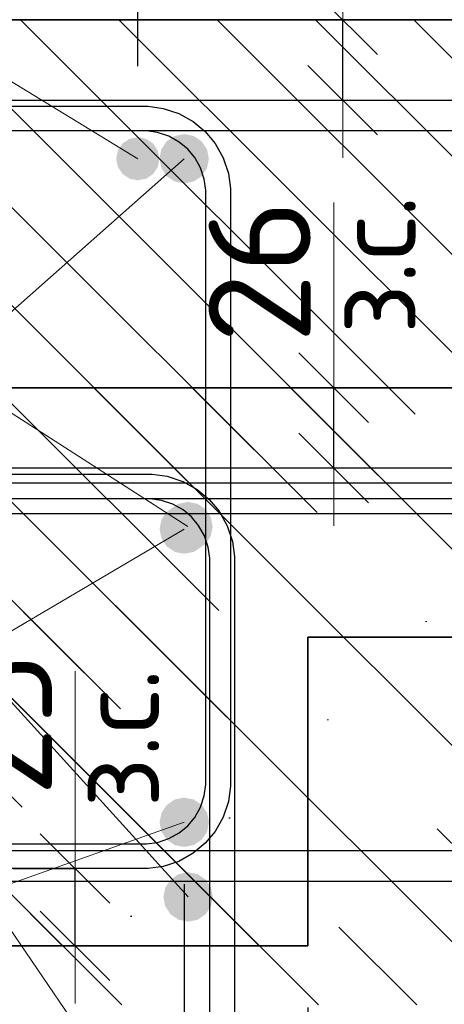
# Model space of a CAD drawing. Header units: metres. Extents: x -38 to 93, y -15 to 21.
# Tile 112 of 195: x 72.315 to 72.452, y 4.37 to 4.689. Entities that reach past the tile are written whole.
import ezdxf

# ---------------------------------------------------------------- set-up
doc = ezdxf.new("R2010")
doc.units = ezdxf.units.M
doc.header["$PDMODE"] = 65
for name, color, linetype, lineweight in [('XR$3$Арм. стержнями верхней зоны', 180, 'Continuous', 35), ('XR$3$Арм. стержнями нижней зоны', 180, 'Continuous', 35), ('XR$3$Арм.стержн. Арматура края', 96, 'Continuous', 35), ('XR$3$Арм.стержн. Хомут', 240, 'Continuous', 35), ('XR$3$Арм.стержн.горизонт. 1', 180, 'Continuous', 35), ('XR$3$Размерная линия_ общее', 7, 'Continuous', 13), ('XR$5$Арм. стержнями верхней зоны', 180, 'Continuous', 35), ('XR$5$Арм. стержнями нижней зоны', 180, 'Continuous', 35), ('XR$5$Арм.стержн. Арматура края', 96, 'Continuous', 35), ('XR$5$Арм.стержн. Доп. арматура', 180, 'Continuous', 35), ('XR$5$Арм.стержн. Хомут', 240, 'Continuous', 35), ('XR$5$Арм.стержн.горизонт. 1', 180, 'Continuous', 35), ('XR$5$Размерная линия (1)', 7, 'Continuous', 13), ('XR$5$Размерная линия_ общее', 7, 'Continuous', 13)]:
    doc.layers.add(name, color=color, linetype=linetype, lineweight=lineweight)
doc.styles.add('ISOCPEUR', font='txt')
doc.dimstyles.new('DIMSTYLE_10', dxfattribs={"dimtxt": 0.033, "dimasz": 0.0375, "dimexe": 0, "dimexo": 0, "dimgap": 0.0165, "dimtad": 2, "dimdec": 0, "dimlfac": 1000, "dimrnd": 1, "dimzin": 12, "dimdsep": 46, "dimtxsty": 'ISOCPEUR', "dimblk1": 'ALL_ML_STRICH', "dimblk2": 'ALL_ML_STRICH', "dimsah": 1, "dimcen": 0, "dimclrd": 7, "dimclre": 256, "dimclrt": 7, "dimadec": 0, "dimazin": 0, "dimtfac": 1, "dimtdec": 0, "dimtix": 1, "dimtmove": 2, "dimatfit": 3, "dimfxl": 0, "dimtvp": 1.2, "dimtzin": 0, "dimlwd": 0, "dimlwe": -3, "dimarcsym": 0})
doc.dimstyles.new('DIMSTYLE_12', dxfattribs={"dimtxt": 0.03, "dimasz": 0.03, "dimexe": 0, "dimexo": 0, "dimgap": 0.015, "dimtad": 2, "dimdec": 0, "dimlfac": 1000, "dimrnd": 1, "dimzin": 12, "dimdsep": 46, "dimtxsty": 'ISOCPEUR', "dimblk1": 'ALL_ML_STRICH', "dimblk2": 'ALL_ML_STRICH', "dimsah": 1, "dimcen": 0, "dimclrd": 7, "dimclre": 256, "dimclrt": 7, "dimadec": 0, "dimazin": 0, "dimtfac": 1, "dimtdec": 0, "dimtix": 1, "dimtmove": 2, "dimatfit": 3, "dimfxl": 0, "dimtzin": 0, "dimlwd": 0, "dimlwe": -3, "dimarcsym": 0})
doc.dimstyles.new('DIMSTYLE_14', dxfattribs={"dimtxt": 0.03, "dimasz": 0.03, "dimexe": 0, "dimexo": 0, "dimgap": 0.015, "dimtad": 2, "dimdec": 0, "dimlfac": 1000, "dimrnd": 1, "dimzin": 12, "dimdsep": 46, "dimtxsty": 'ISOCPEUR', "dimblk1": 'ALL_ML_STRICH', "dimblk2": 'ALL_ML_STRICH', "dimsah": 1, "dimcen": 0, "dimclrd": 7, "dimclre": 256, "dimclrt": 7, "dimadec": 0, "dimazin": 0, "dimtfac": 1, "dimtdec": 0, "dimtix": 1, "dimtmove": 2, "dimatfit": 3, "dimfxl": 0, "dimtvp": 1.2, "dimtzin": 0, "dimlwd": 0, "dimlwe": -3, "dimarcsym": 0})
doc.dimstyles.new('DIMSTYLE_18', dxfattribs={"dimtxt": 0.03, "dimasz": 0.03, "dimexe": 0, "dimexo": 0, "dimgap": 0.015, "dimtad": 2, "dimdec": 0, "dimlfac": 1000, "dimrnd": 5, "dimzin": 12, "dimdsep": 46, "dimtxsty": 'ISOCPEUR', "dimblk1": 'ALL_ML_STRICH', "dimblk2": 'ALL_ML_STRICH', "dimsah": 1, "dimcen": 0, "dimclrd": 7, "dimclre": 256, "dimclrt": 7, "dimadec": 0, "dimazin": 0, "dimtfac": 1, "dimtdec": 0, "dimtix": 1, "dimtmove": 2, "dimatfit": 3, "dimfxl": 0, "dimtvp": 1.2, "dimtzin": 0, "dimlwd": 0, "dimlwe": -3, "dimarcsym": 0})
pattern_1 = [(135, (0, 0), (-0.031819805, -0.031819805), [0.4, -0.05, 0, -0.05]), (135, (-0.01591, -0.01591), (-0.031819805, -0.031819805), [0.8, -0.1, 0.1, -0.1])]

# ---------------------------------------------------------------- blocks, each defined once
blk = doc.blocks.new('ALL_ML_STRICH')
at = {"color": 0, "linetype": 'ByBlock', "lineweight": -2}
for p, q in [((0, -0.5), (0, 0.5)), ((-0.3, -0.3), (0.3, 0.3)), ((-1, 0), (0.5, 0))]:
    blk.add_line(p, q, dxfattribs=at)
blk = doc.blocks.new('*D62')
at = {"layer": 'DEFPOINTS', "color": 7, "linetype": 'Continuous', "lineweight": 13, "transparency": 33554687}
for p in [(72.29424, 4.29445), (72.29924, 4.26945), (72.33423, 4.26945)]:
    blk.add_point(p, dxfattribs=at)
at = {"layer": 'XR$3$Размерная линия_ общее', "color": 253, "linetype": 'Continuous', "lineweight": -2, "true_color": 0xa0a0a0, "transparency": 33554687}
for p, q in [((72.31424, 4.29445), (72.33423, 4.29445)), ((72.31924, 4.26945), (72.33423, 4.26945))]:
    blk.add_line(p, q, dxfattribs=at)
at = {"layer": 'XR$3$Размерная линия_ общее', "color": 7, "linetype": 'Continuous', "lineweight": -2, "transparency": 33554687}
blk.add_line((72.33423, 4.26945), (72.33423, 4.29445), dxfattribs=at)
at = {"layer": 'XR$3$Размерная линия_ общее', "color": 7, "linetype": 'Continuous', "lineweight": 13, "transparency": 33554687, "xscale": 0.0375, "yscale": 0.0375, "zscale": 0.0375}
for p, rotation in [((72.33423, 4.29445), 90), ((72.33423, 4.26945), 270)]:
    blk.add_blockref('ALL_ML_STRICH', p, dxfattribs=dict(at, rotation=rotation))
at = {"layer": 'XR$3$Размерная линия_ общее', "color": 7, "linetype": 'Continuous', "lineweight": 13, "transparency": 33554687, "insert": (72.33444, 4.31422), "char_height": 0.027, "width": 0.00135, "attachment_point": 1, "rotation": 90, "line_spacing_factor": 0.60241, "style": 'ISOCPEUR'}
blk.add_mtext('з.с.', dxfattribs=at)
at = {"layer": 'XR$3$Размерная линия_ общее', "color": 7, "linetype": 'Continuous', "lineweight": 13, "transparency": 33554687, "insert": (72.31023, 4.34117), "char_height": 0.033, "width": 0.066, "attachment_point": 5, "rotation": 90, "style": 'ISOCPEUR'}
blk.add_mtext('\\A1;{25}', dxfattribs=at)
blk = doc.blocks.new('*D191')
at = {"layer": 'DEFPOINTS', "color": 7, "linetype": 'Continuous', "lineweight": 13, "transparency": 33554687}
for p in [(72.37673, 4.56945), (72.37673, 4.54345), (72.41671, 4.54345)]:
    blk.add_point(p, dxfattribs=at)
at = {"layer": 'XR$3$Размерная линия_ общее', "color": 253, "linetype": 'Continuous', "lineweight": -2, "true_color": 0xa0a0a0, "transparency": 33554687}
for p, q in [((72.39673, 4.56945), (72.41671, 4.56945)), ((72.39673, 4.54345), (72.41671, 4.54345))]:
    blk.add_line(p, q, dxfattribs=at)
at = {"layer": 'XR$3$Размерная линия_ общее', "color": 7, "linetype": 'Continuous', "lineweight": -2, "transparency": 33554687}
blk.add_line((72.41671, 4.54345), (72.41671, 4.56945), dxfattribs=at)
at = {"layer": 'XR$3$Размерная линия_ общее', "color": 7, "linetype": 'Continuous', "lineweight": 13, "transparency": 33554687, "xscale": 0.0375, "yscale": 0.0375, "zscale": 0.0375}
for p, rotation in [((72.41671, 4.56945), 90), ((72.41671, 4.54345), 270)]:
    blk.add_blockref('ALL_ML_STRICH', p, dxfattribs=dict(at, rotation=rotation))
at = {"layer": 'XR$3$Размерная линия_ общее', "color": 7, "linetype": 'Continuous', "lineweight": 13, "transparency": 33554687, "insert": (72.41625, 4.58681), "char_height": 0.027, "width": 0.00135, "attachment_point": 1, "rotation": 90, "line_spacing_factor": 0.60241, "style": 'ISOCPEUR'}
blk.add_mtext('з.с.', dxfattribs=at)
at = {"layer": 'XR$3$Размерная линия_ общее', "color": 7, "linetype": 'Continuous', "lineweight": 13, "transparency": 33554687, "insert": (72.39271, 4.60717), "char_height": 0.033, "width": 0.066, "attachment_point": 5, "rotation": 90, "style": 'ISOCPEUR'}
blk.add_mtext('\\A1;{26}', dxfattribs=at)
blk = doc.blocks.new('*D520')
at = {"layer": 'DEFPOINTS', "color": 7, "linetype": 'Continuous', "lineweight": 13, "transparency": 33554687}
for p in [(72.29301, 4.41364), (72.29801, 4.38864), (72.333, 4.38864)]:
    blk.add_point(p, dxfattribs=at)
at = {"layer": 'XR$5$Размерная линия_ общее', "color": 253, "linetype": 'Continuous', "lineweight": -2, "true_color": 0xa0a0a0, "transparency": 33554687}
for p, q in [((72.31301, 4.41364), (72.333, 4.41364)), ((72.31801, 4.38864), (72.333, 4.38864))]:
    blk.add_line(p, q, dxfattribs=at)
at = {"layer": 'XR$5$Размерная линия_ общее', "color": 7, "linetype": 'Continuous', "lineweight": -2, "transparency": 33554687}
blk.add_line((72.333, 4.38864), (72.333, 4.41364), dxfattribs=at)
at = {"layer": 'XR$5$Размерная линия_ общее', "color": 7, "linetype": 'Continuous', "lineweight": 13, "transparency": 33554687, "xscale": 0.0375, "yscale": 0.0375, "zscale": 0.0375}
for p, rotation in [((72.333, 4.41364), 90), ((72.333, 4.38864), 270)]:
    blk.add_blockref('ALL_ML_STRICH', p, dxfattribs=dict(at, rotation=rotation))
at = {"layer": 'XR$5$Размерная линия_ общее', "color": 7, "linetype": 'Continuous', "lineweight": 13, "transparency": 33554687, "insert": (72.33321, 4.43341), "char_height": 0.027, "width": 0.00135, "attachment_point": 1, "rotation": 90, "line_spacing_factor": 0.60241, "style": 'ISOCPEUR'}
blk.add_mtext('з.с.', dxfattribs=at)
at = {"layer": 'XR$5$Размерная линия_ общее', "color": 7, "linetype": 'Continuous', "lineweight": 13, "transparency": 33554687, "insert": (72.309, 4.46036), "char_height": 0.033, "width": 0.066, "attachment_point": 5, "rotation": 90, "style": 'ISOCPEUR'}
blk.add_mtext('\\A1;{25}', dxfattribs=at)
blk = doc.blocks.new('*D522')
at = {"layer": 'DEFPOINTS', "color": 7, "linetype": 'Continuous', "lineweight": 13, "transparency": 33554687}
for p in [(72.15834, 4.38864), (72.4083, 4.38864), (72.15834, 4.2484)]:
    blk.add_point(p, dxfattribs=at)
at = {"layer": 'XR$5$Размерная линия (1)', "color": 9, "linetype": 'Continuous', "lineweight": -2, "true_color": 0xc7c7c7, "transparency": 33554687}
for p, q in [((72.15834, 4.36864), (72.15834, 4.2484)), ((72.4083, 4.36864), (72.4083, 4.2484))]:
    blk.add_line(p, q, dxfattribs=at)
at = {"layer": 'XR$5$Размерная линия (1)', "color": 7, "linetype": 'Continuous', "lineweight": -2, "transparency": 33554687}
blk.add_line((72.15834, 4.2484), (72.4083, 4.2484), dxfattribs=at)
at = {"layer": 'XR$5$Размерная линия (1)', "color": 7, "linetype": 'Continuous', "lineweight": 13, "transparency": 33554687, "xscale": 0.03, "yscale": 0.03, "zscale": 0.03, "rotation": 180}
blk.add_blockref('ALL_ML_STRICH', (72.15834, 4.2484), dxfattribs=at)
at = {"layer": 'XR$5$Размерная линия (1)', "color": 7, "linetype": 'Continuous', "lineweight": 13, "transparency": 33554687, "xscale": 0.03, "yscale": 0.03, "zscale": 0.03}
blk.add_blockref('ALL_ML_STRICH', (72.4083, 4.2484), dxfattribs=at)
at = {"layer": 'XR$5$Размерная линия (1)', "color": 7, "linetype": 'Continuous', "lineweight": 13, "transparency": 33554687, "insert": (72.28482, 4.2709), "char_height": 0.03, "width": 0.09, "attachment_point": 5, "style": 'ISOCPEUR'}
blk.add_mtext('\\A1;{250}', dxfattribs=at)
blk = doc.blocks.new('*D525')
at = {"layer": 'DEFPOINTS', "color": 7, "linetype": 'Continuous', "lineweight": 13, "transparency": 33554687}
for p in [(72.29823, 4.7757), (72.29823, 4.65364), (72.3533, 4.65364)]:
    blk.add_point(p, dxfattribs=at)
at = {"layer": 'XR$5$Размерная линия (1)', "color": 9, "linetype": 'Continuous', "lineweight": -2, "true_color": 0xc7c7c7, "transparency": 33554687}
for p, q in [((72.29823, 4.67364), (72.29823, 4.7757)), ((72.3533, 4.67364), (72.3533, 4.7757))]:
    blk.add_line(p, q, dxfattribs=at)
at = {"layer": 'XR$5$Размерная линия (1)', "color": 7, "linetype": 'Continuous', "lineweight": -2, "transparency": 33554687}
blk.add_line((72.29823, 4.7757), (72.3533, 4.7757), dxfattribs=at)
at = {"layer": 'XR$5$Размерная линия (1)', "color": 7, "linetype": 'Continuous', "lineweight": 13, "transparency": 33554687, "xscale": 0.03, "yscale": 0.03, "zscale": 0.03, "rotation": 180}
blk.add_blockref('ALL_ML_STRICH', (72.29823, 4.7757), dxfattribs=at)
at = {"layer": 'XR$5$Размерная линия (1)', "color": 7, "linetype": 'Continuous', "lineweight": 13, "transparency": 33554687, "xscale": 0.03, "yscale": 0.03, "zscale": 0.03}
blk.add_blockref('ALL_ML_STRICH', (72.3533, 4.7757), dxfattribs=at)
at = {"layer": 'XR$5$Размерная линия (1)', "color": 7, "linetype": 'Continuous', "lineweight": 13, "transparency": 33554687, "insert": (72.39182, 4.79891), "char_height": 0.03, "width": 0.06, "attachment_point": 5, "style": 'ISOCPEUR'}
blk.add_mtext('\\A1;{55}', dxfattribs=at)
blk = doc.blocks.new('*D528')
at = {"layer": 'DEFPOINTS', "color": 7, "linetype": 'Continuous', "lineweight": 13, "transparency": 33554687}
for p in [(72.28327, 4.42864), (72.36834, 4.42864), (72.28327, 4.3134)]:
    blk.add_point(p, dxfattribs=at)
at = {"layer": 'XR$5$Размерная линия (1)', "color": 9, "linetype": 'Continuous', "lineweight": -2, "true_color": 0xc7c7c7, "transparency": 33554687}
for p, q in [((72.28327, 4.40864), (72.28327, 4.3134)), ((72.36834, 4.40864), (72.36834, 4.3134))]:
    blk.add_line(p, q, dxfattribs=at)
at = {"layer": 'XR$5$Размерная линия (1)', "color": 7, "linetype": 'Continuous', "lineweight": -2, "transparency": 33554687}
blk.add_line((72.28327, 4.3134), (72.36834, 4.3134), dxfattribs=at)
at = {"layer": 'XR$5$Размерная линия (1)', "color": 7, "linetype": 'Continuous', "lineweight": 13, "transparency": 33554687, "xscale": 0.03, "yscale": 0.03, "zscale": 0.03, "rotation": 180}
blk.add_blockref('ALL_ML_STRICH', (72.28327, 4.3134), dxfattribs=at)
at = {"layer": 'XR$5$Размерная линия (1)', "color": 7, "linetype": 'Continuous', "lineweight": 13, "transparency": 33554687, "xscale": 0.03, "yscale": 0.03, "zscale": 0.03}
blk.add_blockref('ALL_ML_STRICH', (72.36834, 4.3134), dxfattribs=at)
at = {"layer": 'XR$5$Размерная линия (1)', "color": 7, "linetype": 'Continuous', "lineweight": 13, "transparency": 33554687, "insert": (72.3273, 4.3359), "char_height": 0.03, "width": 0.06, "attachment_point": 5, "style": 'ISOCPEUR'}
blk.add_mtext('\\A1;{85}', dxfattribs=at)
blk = doc.blocks.new('*D529')
at = {"layer": 'DEFPOINTS', "color": 7, "linetype": 'Continuous', "lineweight": 13, "transparency": 33554687}
for p in [(72.36834, 4.42864), (72.4083, 4.38864), (72.36834, 4.3134)]:
    blk.add_point(p, dxfattribs=at)
at = {"layer": 'XR$5$Размерная линия (1)', "color": 9, "linetype": 'Continuous', "lineweight": -2, "true_color": 0xc7c7c7, "transparency": 33554687}
for p, q in [((72.36834, 4.40864), (72.36834, 4.3134)), ((72.4083, 4.36864), (72.4083, 4.3134))]:
    blk.add_line(p, q, dxfattribs=at)
at = {"layer": 'XR$5$Размерная линия (1)', "color": 7, "linetype": 'Continuous', "lineweight": -2, "transparency": 33554687}
blk.add_line((72.36834, 4.3134), (72.4083, 4.3134), dxfattribs=at)
at = {"layer": 'XR$5$Размерная линия (1)', "color": 7, "linetype": 'Continuous', "lineweight": 13, "transparency": 33554687, "xscale": 0.03, "yscale": 0.03, "zscale": 0.03, "rotation": 180}
blk.add_blockref('ALL_ML_STRICH', (72.36834, 4.3134), dxfattribs=at)
at = {"layer": 'XR$5$Размерная линия (1)', "color": 7, "linetype": 'Continuous', "lineweight": 13, "transparency": 33554687, "xscale": 0.03, "yscale": 0.03, "zscale": 0.03}
blk.add_blockref('ALL_ML_STRICH', (72.4083, 4.3134), dxfattribs=at)
at = {"layer": 'XR$5$Размерная линия (1)', "color": 7, "linetype": 'Continuous', "lineweight": 13, "transparency": 33554687, "insert": (72.44864, 4.3356), "char_height": 0.03, "width": 0.06, "attachment_point": 5, "style": 'ISOCPEUR'}
blk.add_mtext('\\A1;{40}', dxfattribs=at)
blk = doc.blocks.new('*D654')
at = {"layer": 'DEFPOINTS', "color": 7, "linetype": 'Continuous', "lineweight": 13, "transparency": 33554687}
for p in [(72.37963, 4.68864), (72.37963, 4.66264), (72.41962, 4.66264)]:
    blk.add_point(p, dxfattribs=at)
at = {"layer": 'XR$5$Размерная линия_ общее', "color": 253, "linetype": 'Continuous', "lineweight": -2, "true_color": 0xa0a0a0, "transparency": 33554687}
for p, q in [((72.39963, 4.68864), (72.41962, 4.68864)), ((72.39963, 4.66264), (72.41962, 4.66264))]:
    blk.add_line(p, q, dxfattribs=at)
at = {"layer": 'XR$5$Размерная линия_ общее', "color": 7, "linetype": 'Continuous', "lineweight": -2, "transparency": 33554687}
blk.add_line((72.41962, 4.66264), (72.41962, 4.68864), dxfattribs=at)
at = {"layer": 'XR$5$Размерная линия_ общее', "color": 7, "linetype": 'Continuous', "lineweight": 13, "transparency": 33554687, "xscale": 0.0375, "yscale": 0.0375, "zscale": 0.0375}
for p, rotation in [((72.41962, 4.68864), 90), ((72.41962, 4.66264), 270)]:
    blk.add_blockref('ALL_ML_STRICH', p, dxfattribs=dict(at, rotation=rotation))
at = {"layer": 'XR$5$Размерная линия_ общее', "color": 7, "linetype": 'Continuous', "lineweight": 13, "transparency": 33554687, "insert": (72.41916, 4.706), "char_height": 0.027, "width": 0.00135, "attachment_point": 1, "rotation": 90, "line_spacing_factor": 0.60241, "style": 'ISOCPEUR'}
blk.add_mtext('з.с.', dxfattribs=at)
at = {"layer": 'XR$5$Размерная линия_ общее', "color": 7, "linetype": 'Continuous', "lineweight": 13, "transparency": 33554687, "insert": (72.39562, 4.72636), "char_height": 0.033, "width": 0.066, "attachment_point": 5, "rotation": 90, "style": 'ISOCPEUR'}
blk.add_mtext('\\A1;{26}', dxfattribs=at)

msp = doc.modelspace()

# ---------------------------------------------------------------- hatches: boundary and pattern name
at = {"linetype": 'Continuous', "lineweight": 13, "transparency": 33554687}
h = msp.add_hatch(dxfattribs=at)
h.set_pattern_fill('__________540', scale=0.015, style=0, pattern_type=2)
h.set_pattern_definition(pattern_1)
h.paths.add_polyline_path([(72.15831, 4.68864), (72.15831, 4.48864), (72.62198, 4.48864), (72.62198, 4.68864)], flags=0)
h = msp.add_hatch(dxfattribs=at)
h.set_pattern_fill('__________540', scale=0.015, style=0, pattern_type=2)
h.set_pattern_definition(pattern_1)
h.paths.add_polyline_path([(72.15958, 4.56945), (72.15958, 4.36945), (72.61754, 4.36945), (72.61754, 4.56945)], flags=0)
at = {"linetype": 'Continuous', "lineweight": 25, "transparency": 33554687}
h = msp.add_hatch(dxfattribs=at)
h.set_pattern_fill('__________540', scale=0.015, style=0, pattern_type=2)
h.set_pattern_definition(pattern_1)
h.paths.add_polyline_path([(72.4083, 4.48864), (72.15831, 4.48864), (72.1583, 4.38864), (72.4083, 4.38864)], flags=0)
at = {"layer": 'XR$3$Арм.стержн.горизонт. 1', "linetype": 'Continuous', "lineweight": 50, "transparency": 33554687}
for points in [[(72.37754, 4.52445), (72.37693, 4.52751), (72.3752, 4.53011), (72.3726, 4.53184), (72.36954, 4.53245), (72.36648, 4.53184), (72.36388, 4.53011), (72.36215, 4.52751), (72.36154, 4.52445), (72.36215, 4.52139), (72.36388, 4.51879), (72.36648, 4.51706), (72.36954, 4.51645), (72.3726, 4.51706), (72.3752, 4.51879), (72.37693, 4.52139)], [(72.37758, 4.40445), (72.37697, 4.40751), (72.37524, 4.41011), (72.37264, 4.41184), (72.36958, 4.41245), (72.36652, 4.41184), (72.36392, 4.41011), (72.36219, 4.40751), (72.36158, 4.40445), (72.36219, 4.40139), (72.36392, 4.39879), (72.36652, 4.39706), (72.36958, 4.39645), (72.37264, 4.39706), (72.37524, 4.39879), (72.37697, 4.40139)]]:
    msp.add_hatch(color=7, dxfattribs=at).paths.add_polyline_path(points)
at = {"layer": 'XR$5$Арм.стержн. Доп. арматура', "linetype": 'Continuous', "lineweight": 50, "transparency": 33554687}
msp.add_hatch(color=7, dxfattribs=at).paths.add_polyline_path([(72.3603, 4.64364), (72.35977, 4.64632), (72.35825, 4.64859), (72.35598, 4.6501), (72.3533, 4.65064), (72.35063, 4.6501), (72.34836, 4.64859), (72.34684, 4.64632), (72.3463, 4.64364), (72.34684, 4.64096), (72.34836, 4.63869), (72.35063, 4.63717), (72.3533, 4.63664), (72.35598, 4.63717), (72.35825, 4.63869), (72.35977, 4.64096)])
at = {"layer": 'XR$5$Арм.стержн.горизонт. 1', "linetype": 'Continuous', "lineweight": 50, "transparency": 33554687}
for points in [[(72.3763, 4.64364), (72.3757, 4.6467), (72.37396, 4.64929), (72.37137, 4.65103), (72.3683, 4.65164), (72.36524, 4.65103), (72.36265, 4.64929), (72.36091, 4.6467), (72.3603, 4.64364), (72.36091, 4.64058), (72.36265, 4.63798), (72.36524, 4.63625), (72.3683, 4.63564), (72.37137, 4.63625), (72.37396, 4.63798), (72.3757, 4.64058)], [(72.37634, 4.52364), (72.37573, 4.5267), (72.374, 4.52929), (72.3714, 4.53103), (72.36834, 4.53164), (72.36528, 4.53103), (72.36269, 4.52929), (72.36095, 4.5267), (72.36034, 4.52364), (72.36095, 4.52058), (72.36269, 4.51798), (72.36528, 4.51625), (72.36834, 4.51564), (72.3714, 4.51625), (72.374, 4.51798), (72.37573, 4.52058)], [(72.37634, 4.42864), (72.37573, 4.4317), (72.374, 4.43429), (72.3714, 4.43603), (72.36834, 4.43664), (72.36528, 4.43603), (72.36269, 4.43429), (72.36095, 4.4317), (72.36034, 4.42864), (72.36095, 4.42558), (72.36269, 4.42298), (72.36528, 4.42125), (72.36834, 4.42064), (72.3714, 4.42125), (72.374, 4.42298), (72.37573, 4.42558)]]:
    msp.add_hatch(color=7, dxfattribs=at).paths.add_polyline_path(points)

# ---------------------------------------------------------------- linework, layer by layer
at = {"color": 7, "linetype": 'Continuous', "lineweight": 13, "transparency": 33554687}
for p, q in [((72.41962, 4.68864), (72.41962, 4.74864)), ((72.41671, 4.56945), (72.41671, 4.62945)), ((72.333, 4.41364), (72.333, 4.47764))]:
    msp.add_line(p, q, dxfattribs=at)
at = {"color": 7, "linetype": 'Continuous', "lineweight": 35, "transparency": 33554687}
for p, q in [((72.62198, 4.68864), (72.15831, 4.68864)), ((72.61754, 4.56945), (72.15958, 4.56945)), ((72.4083, 4.38864), (72.4083, 4.48864)), ((72.4083, 4.48864), (72.62198, 4.48864)), ((72.1583, 4.38864), (72.4083, 4.38864))]:
    msp.add_line(p, q, dxfattribs=at)
at = {"layer": 'XR$3$Арм. стержнями верхней зоны', "color": 4, "linetype": 'Continuous', "lineweight": 25, "transparency": 33554687}
msp.add_lwpolyline([(72.18458, 4.54345), (72.62254, 4.54345), (72.62254, 4.53345), (72.18458, 4.53345), (72.18458, 4.54345)], dxfattribs=at)
at = {"layer": 'XR$3$Арм. стержнями нижней зоны', "color": 4, "linetype": 'Continuous', "lineweight": 25, "transparency": 33554687}
msp.add_lwpolyline([(72.18458, 4.41945), (72.62254, 4.41945), (72.62254, 4.40945), (72.18458, 4.40945), (72.18458, 4.41945)], dxfattribs=at)
at = {"layer": 'XR$3$Арм.стержн. Арматура края', "color": 4, "linetype": 'Continuous', "lineweight": 25, "transparency": 33554687}
for points in [[(72.62254, 4.40945), (72.21314, 4.40945), (72.20793, 4.41017), (72.20249, 4.41197), (72.19748, 4.41477), (72.19335, 4.41822), (72.1899, 4.42235), (72.1871, 4.42736), (72.1853, 4.4328), (72.18458, 4.43801), (72.18458, 4.51488), (72.1853, 4.5201), (72.1871, 4.52554), (72.1899, 4.53055), (72.19335, 4.53468), (72.19748, 4.53812), (72.20249, 4.54093), (72.20793, 4.54272), (72.21314, 4.54345), (72.62254, 4.54345)], [(72.62254, 4.53345), (72.21384, 4.53345), (72.2102, 4.53294), (72.20653, 4.53173), (72.20318, 4.52985), (72.20045, 4.52758), (72.19817, 4.52485), (72.19629, 4.52149), (72.19508, 4.51783), (72.19458, 4.51419), (72.19458, 4.43871), (72.19508, 4.43507), (72.19629, 4.4314), (72.19817, 4.42805), (72.20045, 4.42532), (72.20318, 4.42304), (72.20653, 4.42116), (72.2102, 4.41995), (72.21384, 4.41945), (72.62254, 4.41945)]]:
    msp.add_lwpolyline(points, dxfattribs=at)
at = {"layer": 'XR$3$Арм.стержн. Хомут', "color": 40, "linetype": 'Continuous', "lineweight": 25, "transparency": 33554687}
for points in [[(72.18454, 4.3173), (72.18454, 4.51477), (72.18522, 4.51965), (72.18689, 4.52473), (72.18951, 4.52941), (72.19273, 4.53326), (72.19658, 4.53648), (72.20126, 4.53909), (72.20634, 4.54077), (72.21122, 4.54145), (72.3579, 4.54145), (72.36278, 4.54077), (72.36786, 4.53909), (72.37254, 4.53648), (72.37639, 4.53326), (72.37961, 4.52941), (72.38223, 4.52473), (72.3839, 4.51965), (72.38458, 4.51477), (72.38458, 4.32113)], [(72.18454, 4.3173), (72.18454, 4.51477), (72.18522, 4.51965), (72.18689, 4.52473), (72.18951, 4.52941), (72.19273, 4.53326), (72.19658, 4.53648), (72.20126, 4.53909), (72.20634, 4.54077), (72.21122, 4.54145), (72.3579, 4.54145), (72.36278, 4.54077), (72.36786, 4.53909), (72.37254, 4.53648), (72.37639, 4.53326), (72.37961, 4.52941), (72.38223, 4.52473), (72.3839, 4.51965), (72.38458, 4.51477), (72.38458, 4.32113)], [(72.18454, 4.3173), (72.18454, 4.51477), (72.18522, 4.51965), (72.18689, 4.52473), (72.18951, 4.52941), (72.19273, 4.53326), (72.19658, 4.53648), (72.20126, 4.53909), (72.20634, 4.54077), (72.21122, 4.54145), (72.3579, 4.54145), (72.36278, 4.54077), (72.36786, 4.53909), (72.37254, 4.53648), (72.37639, 4.53326), (72.37961, 4.52941), (72.38223, 4.52473), (72.3839, 4.51965), (72.38458, 4.51477), (72.38458, 4.32113)], [(72.37658, 4.32168), (72.37658, 4.51422), (72.37608, 4.51783), (72.37487, 4.5215), (72.37299, 4.52485), (72.37071, 4.52758), (72.36798, 4.52986), (72.36463, 4.53174), (72.36096, 4.53295), (72.35735, 4.53345), (72.21177, 4.53345), (72.20816, 4.53295), (72.20449, 4.53174), (72.20114, 4.52986), (72.19841, 4.52758), (72.19613, 4.52485), (72.19425, 4.5215), (72.19304, 4.51783), (72.19254, 4.51422), (72.19254, 4.31785)], [(72.37658, 4.32168), (72.37658, 4.51422), (72.37608, 4.51783), (72.37487, 4.5215), (72.37299, 4.52485), (72.37071, 4.52758), (72.36798, 4.52986), (72.36463, 4.53174), (72.36096, 4.53295), (72.35735, 4.53345), (72.21177, 4.53345), (72.20816, 4.53295), (72.20449, 4.53174), (72.20114, 4.52986), (72.19841, 4.52758), (72.19613, 4.52485), (72.19425, 4.5215), (72.19304, 4.51783), (72.19254, 4.51422), (72.19254, 4.31785)], [(72.37658, 4.32168), (72.37658, 4.51422), (72.37608, 4.51783), (72.37487, 4.5215), (72.37299, 4.52485), (72.37071, 4.52758), (72.36798, 4.52986), (72.36463, 4.53174), (72.36096, 4.53295), (72.35735, 4.53345), (72.21177, 4.53345), (72.20816, 4.53295), (72.20449, 4.53174), (72.20114, 4.52986), (72.19841, 4.52758), (72.19613, 4.52485), (72.19425, 4.5215), (72.19304, 4.51783), (72.19254, 4.51422), (72.19254, 4.31785)]]:
    msp.add_lwpolyline(points, dxfattribs=at)
at = {"layer": 'XR$3$Арм.стержн.горизонт. 1', "color": 7, "linetype": 'Continuous', "lineweight": 13, "transparency": 33554687}
for q in [(72.36958, 4.40445), (72.36958, 4.30945), (72.36954, 4.52445)]:
    msp.add_line((72.10914, 4.6918), q, dxfattribs=at)
at = {"layer": 'XR$5$Арм. стержнями верхней зоны', "color": 4, "linetype": 'Continuous', "lineweight": 25, "transparency": 33554687}
msp.add_lwpolyline([(72.1833, 4.66264), (72.62698, 4.66264), (72.62698, 4.65264), (72.1833, 4.65264), (72.1833, 4.66264)], dxfattribs=at)
at = {"layer": 'XR$5$Арм. стержнями нижней зоны', "color": 4, "linetype": 'Continuous', "lineweight": 25, "transparency": 33554687}
msp.add_lwpolyline([(72.1833, 4.53864), (72.62698, 4.53864), (72.62698, 4.52864), (72.1833, 4.52864), (72.1833, 4.53864)], dxfattribs=at)
at = {"layer": 'XR$5$Арм.стержн. Арматура края', "color": 4, "linetype": 'Continuous', "lineweight": 25, "transparency": 33554687}
for points in [[(72.62698, 4.52864), (72.21187, 4.52864), (72.20665, 4.52936), (72.20121, 4.53116), (72.1962, 4.53396), (72.19208, 4.53741), (72.18863, 4.54154), (72.18582, 4.54655), (72.18403, 4.55199), (72.1833, 4.5572), (72.1833, 4.63407), (72.18403, 4.63929), (72.18582, 4.64473), (72.18863, 4.64974), (72.19208, 4.65387), (72.1962, 4.65731), (72.20121, 4.66012), (72.20665, 4.66191), (72.21187, 4.66264), (72.62698, 4.66264)], [(72.62698, 4.65264), (72.21256, 4.65264), (72.20893, 4.65213), (72.20526, 4.65092), (72.2019, 4.64904), (72.19918, 4.64677), (72.1969, 4.64404), (72.19502, 4.64068), (72.19381, 4.63702), (72.1933, 4.63338), (72.1933, 4.55789), (72.19381, 4.55426), (72.19502, 4.55059), (72.1969, 4.54724), (72.19918, 4.54451), (72.2019, 4.54223), (72.20526, 4.54035), (72.20893, 4.53914), (72.21256, 4.53864), (72.62698, 4.53864)]]:
    msp.add_lwpolyline(points, dxfattribs=at)
at = {"layer": 'XR$5$Арм.стержн. Доп. арматура', "color": 7, "linetype": 'Continuous', "lineweight": 13, "transparency": 33554687}
msp.add_line((72.05096, 4.82825), (72.3533, 4.64364), dxfattribs=at)
at = {"layer": 'XR$5$Арм.стержн. Хомут', "color": 40, "linetype": 'Continuous', "lineweight": 25, "transparency": 33554687}
for points in [[(72.20994, 4.66064), (72.35663, 4.66064), (72.36151, 4.65996), (72.36659, 4.65828), (72.37126, 4.65567), (72.37512, 4.65245), (72.37833, 4.6486), (72.38095, 4.64392), (72.38263, 4.63884), (72.3833, 4.63396), (72.3833, 4.44031), (72.38263, 4.43543), (72.38095, 4.43035), (72.37833, 4.42568), (72.37512, 4.42183), (72.37126, 4.41861), (72.36659, 4.41599), (72.36151, 4.41432), (72.35663, 4.41364), (72.20612, 4.41364)], [(72.20994, 4.66064), (72.35663, 4.66064), (72.36151, 4.65996), (72.36659, 4.65828), (72.37126, 4.65567), (72.37512, 4.65245), (72.37833, 4.6486), (72.38095, 4.64392), (72.38263, 4.63884), (72.3833, 4.63396), (72.3833, 4.44031), (72.38263, 4.43543), (72.38095, 4.43035), (72.37833, 4.42568), (72.37512, 4.42183), (72.37126, 4.41861), (72.36659, 4.41599), (72.36151, 4.41432), (72.35663, 4.41364), (72.20612, 4.41364)], [(72.20667, 4.42164), (72.35607, 4.42164), (72.35969, 4.42214), (72.36335, 4.42335), (72.36671, 4.42523), (72.36944, 4.42751), (72.37172, 4.43024), (72.37359, 4.43359), (72.3748, 4.43725), (72.3753, 4.44087), (72.3753, 4.63341), (72.3748, 4.63702), (72.37359, 4.64068), (72.37172, 4.64404), (72.36944, 4.64677), (72.36671, 4.64905), (72.36335, 4.65093), (72.35969, 4.65213), (72.35607, 4.65264), (72.2105, 4.65264)], [(72.20667, 4.42164), (72.35607, 4.42164), (72.35969, 4.42214), (72.36335, 4.42335), (72.36671, 4.42523), (72.36944, 4.42751), (72.37172, 4.43024), (72.37359, 4.43359), (72.3748, 4.43725), (72.3753, 4.44087), (72.3753, 4.63341), (72.3748, 4.63702), (72.37359, 4.64068), (72.37172, 4.64404), (72.36944, 4.64677), (72.36671, 4.64905), (72.36335, 4.65093), (72.35969, 4.65213), (72.35607, 4.65264), (72.2105, 4.65264)]]:
    msp.add_lwpolyline(points, dxfattribs=at)
at = {"layer": 'XR$5$Арм.стержн.горизонт. 1', "color": 7, "linetype": 'Continuous', "lineweight": 13, "transparency": 33554687}
for q in [(72.3683, 4.64364), (72.36834, 4.52364), (72.36834, 4.42864)]:
    msp.add_line((71.96391, 4.28527), q, dxfattribs=at)

# ---------------------------------------------------------------- dimensions: what is measured, and where the dimension line sits
at = {"layer": 'XR$3$Размерная линия_ общее', "color": 7, "linetype": 'Continuous', "lineweight": 13, "transparency": 33554687}
for base, p1, p2, picture, middle in [((72.41671, 4.56945), (72.39673, 4.54345), (72.39673, 4.56945), '*D191', (72.39271, 4.60717)), ((72.33423, 4.29445), (72.31924, 4.26945), (72.31424, 4.29445), '*D62', (72.31023, 4.34117))]:
    dim = msp.add_linear_dim(base=base, p1=p1, p2=p2, angle=90, text='<>\\Xз.с.', dimstyle='DIMSTYLE_10', override={"dimpost": '<>', "dimclrd": 7, "dimclre": 253, "dimclrt": 7, "dimlwd": 0, "dimlwe": 65533}, dxfattribs=at)
    dim.commit()
    dim.dimension.update_dxf_attribs({"geometry": picture, "text_midpoint": middle, "dimtype": 160})
at = {"layer": 'XR$5$Размерная линия (1)', "color": 7, "linetype": 'Continuous', "lineweight": 13, "transparency": 33554687}
for base, p1, p2, dimstyle, picture, middle in [((72.3533, 4.7757), (72.29823, 4.67364), (72.3533, 4.67364), 'DIMSTYLE_18', '*D525', (72.39182, 4.79891)), ((72.36834, 4.3134), (72.28327, 4.40864), (72.36834, 4.40864), 'DIMSTYLE_12', '*D528', (72.3273, 4.3359)), ((72.4083, 4.3134), (72.36834, 4.40864), (72.4083, 4.36864), 'DIMSTYLE_14', '*D529', (72.44864, 4.3356)), ((72.4083, 4.2484), (72.15834, 4.36864), (72.4083, 4.36864), 'DIMSTYLE_12', '*D522', (72.28482, 4.2709))]:
    dim = msp.add_linear_dim(base=base, p1=p1, p2=p2, dimstyle=dimstyle, override={"dimpost": '<>', "dimclrd": 7, "dimclre": 9, "dimclrt": 7, "dimlwd": 0, "dimlwe": 65533}, dxfattribs=at)
    dim.commit()
    dim.dimension.update_dxf_attribs({"geometry": picture, "text_midpoint": middle, "dimtype": 160})
at = {"layer": 'XR$5$Размерная линия_ общее', "color": 7, "linetype": 'Continuous', "lineweight": 13, "transparency": 33554687}
for base, p1, p2, picture, middle in [((72.41962, 4.68864), (72.39963, 4.66264), (72.39963, 4.68864), '*D654', (72.39562, 4.72636)), ((72.333, 4.41364), (72.31801, 4.38864), (72.31301, 4.41364), '*D520', (72.309, 4.46036))]:
    dim = msp.add_linear_dim(base=base, p1=p1, p2=p2, angle=90, text='<>\\Xз.с.', dimstyle='DIMSTYLE_10', override={"dimpost": '<>', "dimclrd": 7, "dimclre": 253, "dimclrt": 7, "dimlwd": 0, "dimlwe": 65533}, dxfattribs=at)
    dim.commit()
    dim.dimension.update_dxf_attribs({"geometry": picture, "text_midpoint": middle, "dimtype": 160})

doc.saveas('drawing.dxf')
